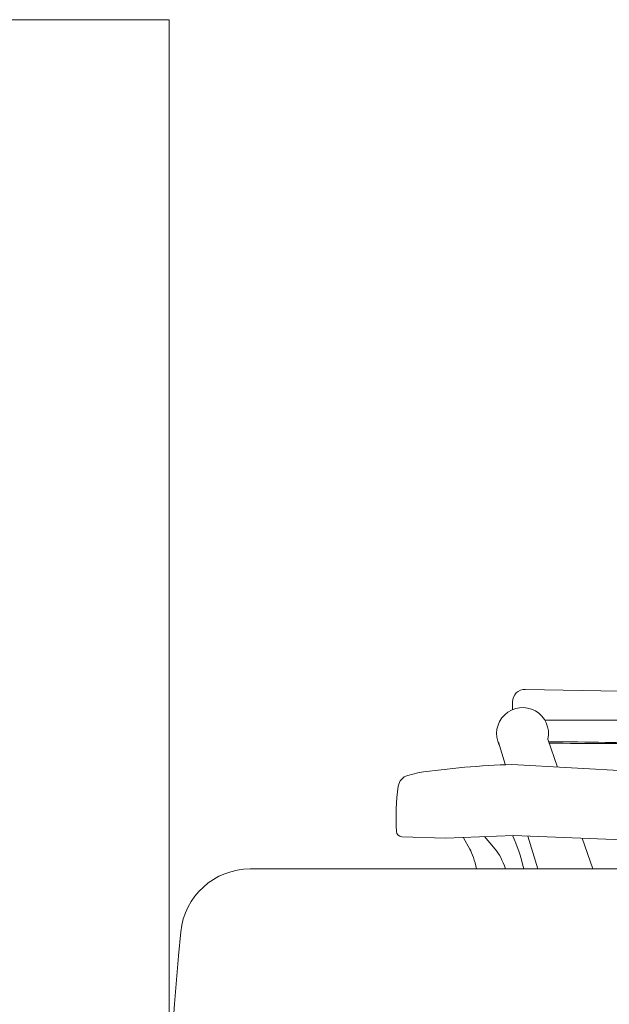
# Model space of a CAD drawing. Header units: millimetres. Extents: x 256092 to 341172, y 103077 to 145077.
# Tile 13 of 139: x 281886 to 282209, y 138479 to 139018. Entities that reach past the tile are written whole.
import ezdxf

# ---------------------------------------------------------------- set-up
doc = ezdxf.new("R2010")
doc.units = ezdxf.units.MM
doc.layers.add('I-FURN', color=62, linetype='Continuous', lineweight=9)
doc.layers.add('MÖÖBEL', color=30, linetype='Continuous', lineweight=18)

# ---------------------------------------------------------------- blocks, each defined once
blk = doc.blocks.new('Chair-Task_Seating-Allermuir-Circo-CR1 - CR1-709226-1_ k sisustuse plaan')
at = {"layer": 'I-FURN'}
for p, q in [((247.61, 134.06), (247.61, -234.24)), ((258.34, 98.21), (265.82, -90.28)), ((296.44, 57.74), (304.66, -91.18)), ((328.99, -25.85), (328.99, -73.23)), ((344.8, -32.09), (345.75, -83.82)), ((264.33, -52.68), (247.61, -46.92)), ((318.53, -71.47), (303.28, -66.18)), ((247.61, -76.92), (265.52, -82.52)), ((265.82, -90.28), (264.47, -127.48)), ((334.68, -90.82), (338.88, -90.82)), ((304.81, -94.81), (316.87, -98.58)), ((265.24, -106.19), (258.43, -100.38)), ((258.43, -114.2), (264.51, -117.57)), ((264.47, -127.48), (265.2, -151.38)), ((300.14, -142.67), (298.68, -148.14))]:
    blk.add_line(p, q, dxfattribs=at)
for centre, radius, start, end in [((338.88, -83.95), 6.87, 270, 1.0547), ((-135.8, -78.46), 440.64, 351.6215, 358.3463), ((291.9, -146.33), 7.02, 278.0934, 345), ((268.22, -151.28), 3.02, 181.7482, 266.632), ((275.35, -29.99), 124.52, 266.632, 278.0934), ((209.51, -234.24), 38.1, 275.5556, 0), ((15.32, 1762.17), 2043.93, 263.74702, 275.55561)]:
    blk.add_arc(centre, radius, start, end, dxfattribs=at)
for centre, major_axis, ratio, start_param, end_param in [((316.61, -58.52), (-0.32, 32.5), 0.012428, 0.015947, 1.955227), ((316.61, -58.52), (-0.32, 32.5), 0.012428, 4.319068, 6.299132), ((321.56, -85.35), (13.42, 4.67), 0.999796, 3.918496, 7.733937), ((201.96, -108.53), (80.76, 0), 0.358368, 0.658977, 0.970038), ((215.49, -106.64), (46.35, 0), 0.358368, 0.386515, 0.805245), ((216.61, -118.56), (45.53, 0), 0.241922, 0.406624, 0.821969)]:
    blk.add_ellipse(centre, major_axis=major_axis, ratio=ratio, start_param=start_param, end_param=end_param, dxfattribs=at)

msp = doc.modelspace()

# ---------------------------------------------------------------- linework, layer by layer
at = {"layer": 'MÖÖBEL'}
msp.add_lwpolyline([(281407.97, 137617.57), (281967.97, 137617.57), (281967.97, 139017.57), (281407.97, 139017.57)], close=True, dxfattribs=at)

# ---------------------------------------------------------------- block references
at = {"layer": 'I-FURN', "xscale": -1, "rotation": 270}
msp.add_blockref('Chair-Task_Seating-Allermuir-Circo-CR1 - CR1-709226-1_ k sisustuse plaan', (282246.47, 138305.86), dxfattribs=at)

doc.saveas('drawing.dxf')
